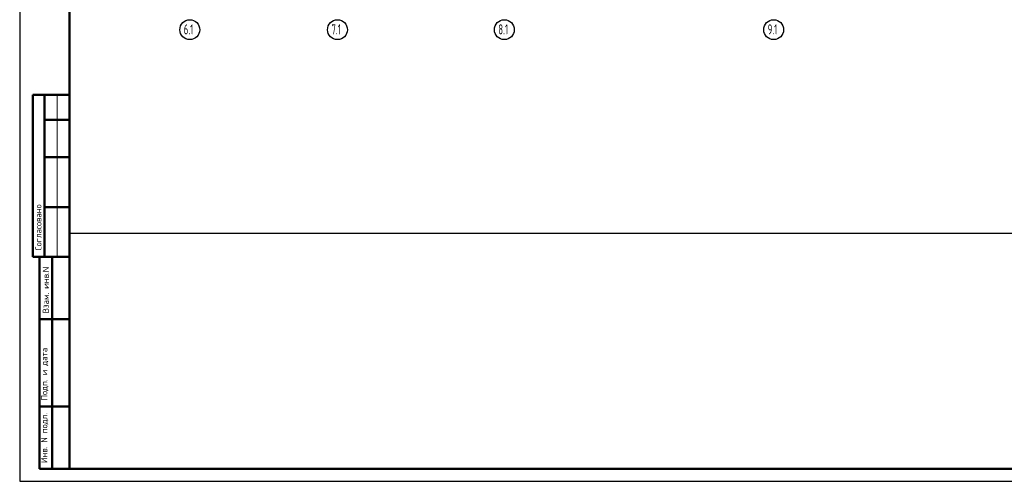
# Model space of a CAD drawing. Header units: millimetres. Extents: x 0 to 59400, y 0 to 42000.
# Tile 1 of 7: x 0 to 39534, y 0 to 18519. Entities that reach past the tile are written whole.
import ezdxf

# ---------------------------------------------------------------- set-up
doc = ezdxf.new("R2010")
doc.units = ezdxf.units.MM
doc.linetypes.add('______5', pattern=[1100, 800, -100, 100, -100])
doc.layers.add('Standard', color=7, linetype='Continuous', lineweight=25)
doc.layers.add('Оси', color=7, linetype='______5', lineweight=13, true_color=0x656565)
doc.styles.add('ISOCPEUR', font='txt')

msp = doc.modelspace()

# ---------------------------------------------------------------- linework, layer by layer
at = {"layer": 'Standard', "color": 7, "linetype": 'Continuous', "lineweight": 25, "transparency": 33554687}
msp.add_line((2000, 41500), (2000, 1058), dxfattribs=at)
at = {"layer": 'Standard', "color": 7, "linetype": 'Continuous', "lineweight": 50, "transparency": 33554687}
for p, q in [((6, 15500), (0, 15500)), ((2000, 15500), (527, 15500)), ((527, 15500), (527, 9000)), ((527, 15500), (527, 9000)), ((1000, 15500), (1000, 9000)), ((2000, 14500), (1000, 14500)), ((2000, 13000), (1000, 13000)), ((2000, 11000), (1000, 11000)), ((0, 9000), (6, 9000)), ((527, 9000), (2000, 9000)), ((800, 500), (800, 9000)), ((800, 500), (800, 9000)), ((1300, 500), (1300, 9000)), ((800, 6500), (2000, 6500)), ((800, 3000), (2000, 3000)), ((2000, 500), (800, 500))]:
    msp.add_line(p, q, dxfattribs=at)
at = {"layer": 'Standard', "color": 7, "linetype": 'Continuous', "lineweight": 13, "transparency": 33554687}
msp.add_line((1500, 15500), (1500, 9000), dxfattribs=at)
at = {"layer": 'Standard', "color": 7, "linetype": 'Continuous', "lineweight": 25, "transparency": 33554687}
msp.add_lwpolyline([(0, 0), (59400, 0), (59400, 42000), (0, 42000), (0, 0)], close=True, dxfattribs=at)
at = {"layer": 'Standard', "color": 7, "linetype": 'Continuous', "lineweight": 50, "transparency": 33554687}
msp.add_lwpolyline([(2000, 41500), (58900, 41500), (58900, 500), (2000, 500), (2000, 41500)], close=True, dxfattribs=at)
at = {"layer": 'Standard', "color": 7, "linetype": 'Continuous', "lineweight": 25, "transparency": 33554687}
msp.add_lwpolyline([(58900, 41500), (2000, 41500), (2000, 9952), (58900, 9952), (58900, 41500)], dxfattribs=at)
at = {"layer": 'Оси', "color": 7, "linetype": 'Continuous', "lineweight": 25, "transparency": 33554687}
for centre in [(6829, 18119), (12759, 18119), (19459, 18119), (30273, 18119)]:
    msp.add_circle(centre, 400, dxfattribs=at)

# ---------------------------------------------------------------- texts
at = {"layer": 'Standard', "color": 7, "linetype": 'Continuous', "lineweight": 50, "transparency": 33554687, "char_height": 250, "attachment_point": 7, "rotation": 90, "style": 'ISOCPEUR'}
for s, insert, width in [('\\A1;{\\fISOCPEUR|i0|b0;\\H250.000000;\\W1.000000;\\C7;Согласовано}\\P', (875, 9261), 2071.88), ('\\A1;{\\fISOCPEUR|i0|b0;\\H250.000000;\\W1.000000;\\C7;Взам. инв.N}\\P', (1173, 6736), 1909.1), ('\\A1;{\\fISOCPEUR|i0|b0;\\H250.000000;\\W1.000000;\\C7;Подп. и дата}\\P', (1149, 3242), 2197.06), ('\\A1;{\\fISOCPEUR|i0|b0;\\H250.000000;\\W1.000000;\\C7;Инв. N подл.}\\P', (1149, 734), 2021.79)]:
    msp.add_mtext(s, dxfattribs=dict(at, insert=insert, width=width))
at = {"layer": 'Оси', "color": 7, "linetype": 'Continuous', "lineweight": 35, "transparency": 33554687, "char_height": 400, "width": 605.94, "attachment_point": 7, "style": 'ISOCPEUR'}
for s, insert in [('\\W0.63;6.1', (6589, 17933)), ('\\W0.63;7.1', (12519, 17933)), ('\\W0.63;8.1', (19219, 17933)), ('\\W0.63;9.1', (30033, 17933))]:
    msp.add_mtext(s, dxfattribs=dict(at, insert=insert))

doc.saveas('drawing.dxf')
